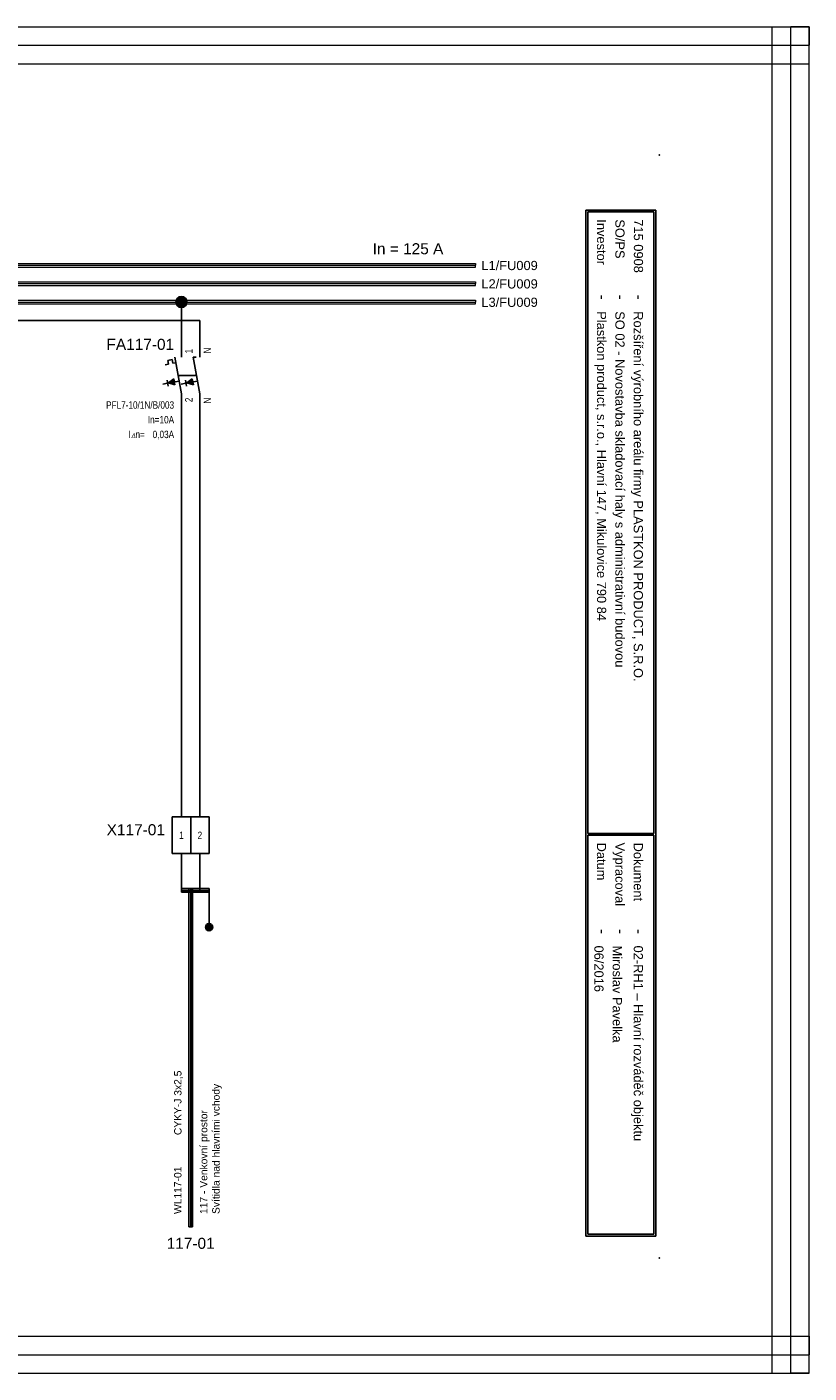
# Model space of a CAD drawing. Extents: x -721 to 7843, y 2912 to 4139.
# Tile 24 of 32: x 5398 to 5611, y 3359 to 3725. Entities that reach past the tile are written whole.
import ezdxf
from ezdxf.enums import TextEntityAlignment as Align

# ---------------------------------------------------------------- set-up
doc = ezdxf.new("R2010")
doc.units = 0
doc.header["$MEASUREMENT"] = 0
for name, color, linetype in [('1-KRESBA', 7, 'Continuous'), ('__Bílá', 7, 'Continuous'), ('__Oranžová', 30, 'Continuous'), ('__Rudá 010', 10, 'Continuous'), ('__Vínová 220', 220, 'Continuous'), ('__Černá 250', 7, 'Continuous')]:
    doc.layers.add(name, color=color, linetype=linetype)
doc.styles.add('Arial', font='arial.ttf')
doc.styles.add('GENERATED_STYLE_1', font='arial.ttf')
doc.styles.add('GREEKC', font='greekc', dxfattribs={"width": 0.8, "height": 1.3})

# ---------------------------------------------------------------- blocks, each defined once
blk = doc.blocks.new('BLK_Razítko_malé_pro_rozváděče')
at = {"layer": '__Bílá'}
for p, q in [((15, -1), (15, -20)), ((15, -1), (294, -1)), ((15.5, -1.5), (15.5, -19.5)), ((15.5, -1.5), (184.5, -1.5)), ((184.5, -1.5), (184.5, -19.5)), ((185, -1.5), (185, -19.5)), ((185, -1.5), (293.5, -1.5)), ((293.5, -19.5), (293.5, -1.5)), ((294, -20), (294, -1)), ((15, -20), (294, -20)), ((15.5, -19.5), (184.5, -19.5)), ((185, -19.5), (293.5, -19.5)), ((15, -405), (15, -419)), ((15, -405), (294, -405)), ((15.5, -405.5), (15.5, -418.5)), ((15.5, -405.5), (194.5, -405.5)), ((194.5, -405.5), (194.5, -418.5)), ((195, -405.5), (195, -418.5)), ((195, -405.5), (293.5, -405.5)), ((293.5, -405.5), (293.5, -418.5)), ((294, -405), (294, -419)), ((15, -419), (294, -419)), ((15.5, -418.5), (194.5, -418.5)), ((195, -418.5), (293.5, -418.5))]:
    blk.add_line(p, q, dxfattribs=at)
for p in [(0, 0), (300, 0), (0, -420), (300, -420)]:
    blk.add_point(p, dxfattribs=at)
at = {"layer": '__Bílá', "style": 'Arial'}
for s, height, p in [('-', 3, (38, -7)), ('Dokument', 2.5, (187, -7)), ('-', 3, (210.5, -7)), ('SO/PS', 2.5, (17.5, -12)), ('-', 3, (38, -12)), ('Vypracoval', 2.5, (187, -12)), ('-', 3, (210.5, -12)), ('Investor', 2.5, (17.5, -17)), ('Datum', 2.5, (187, -17)), ('-', 3, (38, -17)), ('-', 3, (210.5, -17)), ('PVLK PROJECT s.r.o. , Langrova 195/33,  787 01 Šumperk', 2.5, (17.5, -411)), ('Copyright © 2012 PVLK', 2.5, (197, -411)), ('Telefon: 773 836 685, mobil: 777 848 204, e-mail: %%Upavelka@pvlk.cz', 2.5, (17.5, -416)), ('Číslo dokumentu .....', 2.5, (197, -416))]:
    blk.add_text(s, height=height, dxfattribs=at).set_placement(p)
at = {"layer": '__Vínová 220', "char_height": 2.5, "attachment_point": 7, "style": 'Arial'}
for s, insert in [('715 0908', (17.5, -7)), ('Rozšíření výrobního areálu firmy PLASTKON PRODUCT, S.R.O.', (42.5, -7.75)), ('02-RH1 – Hlavní rozváděč objektu', (215, -7.75)), ('SO 02 - Novostavba skladovací haly s administrativní budovou', (42.5, -12.75)), ('Miroslav Pavelka', (215, -12.75)), ('Plastkon product, s.r.o., Hlavní 147, Mikulovice 790 84', (42.5, -17.75)), ('06/2016', (215, -17.75))]:
    blk.add_mtext(s, dxfattribs=dict(at, insert=insert))
at = {"layer": '__Vínová 220', "style": 'Arial'}
blk.add_attdef('ČÍSLO', text='', height=4, dxfattribs=at).set_placement((290, -416), align=Align.RIGHT)
blk = doc.blocks.new('V0109A02')
for p, q in [((0, 0), (0, 10)), ((5, 10), (0, 10)), ((5, 0), (5, 10)), ((10, 10), (5, 10)), ((10, 0), (10, 10)), ((5, 0), (0, 0)), ((10, 0), (5, 0))]:
    blk.add_line(p, q)
at = {"style": 'Arial'}
blk.add_attdef('POPIS', text='', height=3, dxfattribs=at).set_placement((-2, 5), align=Align.RIGHT)
at = {"style": 'Arial', "width": 0.8}
for tag, p in [('S1', (2.5, 5)), ('S2', (7.5, 5))]:
    blk.add_attdef(tag, text='', height=2, dxfattribs=at).set_placement(p, align=Align.MIDDLE)
blk = doc.blocks.new('V0085A01')
h = blk.add_hatch(color=256)
edge = h.paths.add_edge_path()
edge.add_arc((0, 0), 1, 0, 360)
blk.add_circle((0, 0), 1)
blk = doc.blocks.new('FEVA0910')
h = blk.add_hatch(color=256)
h.paths.add_polyline_path([(-1.92, -1.71), (-2.06, -0.92), (-3.5, -2)])
h.paths.add_polyline_path([(-3.5, -2), (-1.77, -2.5), (-1.92, -1.71)])
h = blk.add_hatch(color=256)
h.paths.add_polyline_path([(2.94, -0.92), (1.5, -2), (3.08, -1.71)])
h.paths.add_polyline_path([(3.08, -1.71), (1.5, -2), (3.23, -2.5)])
for p, q in [((0, 5), (0, 10)), ((5, 5), (5, 10)), ((-3.75, 4.14), (-2.56, 4.35)), ((-3.75, 4.14), (-3.57, 3.12)), ((-2.56, 4.35), (-2.38, 3.34)), ((-1.82, 5), (0, -5)), ((3.18, 5), (5, -5)), ((3.18, 5), (4, 5)), ((-4.45, 2.96), (-3.57, 3.12)), ((-2.38, 3.34), (-1.54, 3.49)), ((-0.91, 0), (4.09, 0)), ((-3.79, -2.07), (-5.07, -2.29)), ((-3.93, -1.27), (-3.65, -2.86)), ((-3.5, -2), (-2.06, -0.92)), ((-3.5, -2), (-0.64, -1.48)), ((-3.5, -2), (-1.77, -2.5)), ((-2.06, -0.92), (-1.77, -2.5)), ((1.21, -2.07), (-0.07, -2.29)), ((1.07, -1.27), (1.35, -2.86)), ((1.5, -2), (2.94, -0.92)), ((1.5, -2), (4.36, -1.48)), ((1.5, -2), (3.23, -2.5)), ((2.94, -0.92), (3.23, -2.5)), ((0, -5), (0, -10)), ((5, -5), (5, -10))]:
    blk.add_line(p, q)
at = {"style": 'Arial', "width": 0.8}
for s, p in [('I', (-14.5, -17)), ('n=', (-12.5, -17))]:
    blk.add_text(s, height=2, dxfattribs=at).set_placement(p)
at = {"style": 'GREEKC', "oblique": 10, "width": 0.8}
blk.add_text('D', height=1.3, dxfattribs=at).set_placement((-13.68, -17))
at = {"style": 'Arial'}
blk.add_attdef('POPIS', text='', height=3, dxfattribs=at).set_placement((-2, 7), align=Align.RIGHT)
at = {"style": 'Arial', "width": 0.8}
for tag, p in [('NO1', (3, 6)), ('NO2', (8, 6))]:
    blk.add_attdef(tag, p, '', height=2, rotation=90, dxfattribs=at)
for tag, p in [('TYP', (-2, -9)), ('PROUD', (-2, -13)), ('REZID', (-2, -17)), ('DOPLŇ1', (-2, -21)), ('DOPLŇ2', (-2, -25))]:
    blk.add_attdef(tag, text='', height=2, dxfattribs=at).set_placement(p, align=Align.RIGHT)
for tag, p in [('CO1', (3, -6)), ('CO2', (8, -6))]:
    blk.add_attdef(tag, text='', height=2, rotation=90, dxfattribs=at).set_placement(p, align=Align.RIGHT)
blk = doc.blocks.new('L0001A02')
at = {"linetype": 'Continuous'}
h = blk.add_hatch(color=256, dxfattribs=at)
edge = h.paths.add_edge_path()
edge.add_arc((0, 0), 1.5, 0, 360)
blk.add_circle((0, 0), 1.5)

msp = doc.modelspace()

# ---------------------------------------------------------------- linework, layer by layer
at = {"layer": '1-KRESBA'}
for p, q in [((5440, 3640), (5440, 3650)), ((5185, 3645), (5445, 3645)), ((5445, 3640), (5445, 3645)), ((5440, 3510), (5440, 3620)), ((5445, 3620), (5445, 3510)), ((5440, 3500), (5440, 3490)), ((5445, 3500), (5445, 3490)), ((5440, 3490.5), (5440, 3490)), ((5440, 3490.5), (5447.5, 3490.5)), ((5440, 3489.5), (5440, 3490)), ((5440, 3490), (5447.5, 3490)), ((5440, 3489.5), (5447.5, 3489.5)), ((5442, 3398.53), (5442, 3490.5)), ((5442, 3490.5), (5442.5, 3490.5)), ((5442.5, 3398.53), (5442.5, 3490.5)), ((5443, 3490.5), (5442.5, 3490.5)), ((5443, 3398.53), (5443, 3490.5)), ((5447.5, 3490.5), (5447.5, 3490)), ((5447.5, 3490), (5447.5, 3480)), ((5447.5, 3489.5), (5447.5, 3490)), ((5442, 3398.53), (5442.5, 3398.53)), ((5443, 3398.53), (5442.5, 3398.53))]:
    msp.add_line(p, q, dxfattribs=at)
at = {"layer": '__Oranžová', "lineweight": 0}
for p, q in [((5180, 3660.5), (5520, 3660.5)), ((5180, 3660), (5520, 3660)), ((5180, 3659.5), (5520, 3659.5)), ((5520, 3660.5), (5520, 3660)), ((5520, 3659.5), (5520, 3660)), ((5180, 3655.5), (5520, 3655.5)), ((5180, 3655), (5520, 3655)), ((5180, 3654.5), (5520, 3654.5)), ((5520, 3655.5), (5520, 3655)), ((5520, 3654.5), (5520, 3655)), ((5180, 3650.5), (5520, 3650.5)), ((5180, 3650), (5520, 3650)), ((5520, 3650.5), (5520, 3650)), ((5520, 3649.5), (5520, 3650)), ((5180, 3649.5), (5520, 3649.5))]:
    msp.add_line(p, q, dxfattribs=at)
at = {"layer": '__Vínová 220', "lineweight": 0}
for p, q in [((5114.29, 3724.82), (5610.69, 3724.82)), ((5600.69, 3358.74), (5600.69, 3724.82)), ((5600.69, 3724.82), (5605.69, 3724.82)), ((5605.69, 3358.74), (5605.69, 3724.82)), ((5610.69, 3724.82), (5605.69, 3724.82)), ((5610.69, 3724.82), (5610.69, 3719.82)), ((5610.69, 3358.74), (5610.69, 3724.82)), ((5114.29, 3719.82), (5610.69, 3719.82)), ((5610.69, 3714.82), (5610.69, 3719.82)), ((5114.29, 3714.82), (5610.69, 3714.82)), ((5114.29, 3368.74), (5610.69, 3368.74)), ((5610.69, 3368.74), (5610.69, 3363.74)), ((5114.29, 3363.74), (5610.69, 3363.74)), ((5610.69, 3358.74), (5610.69, 3363.74)), ((5114.29, 3358.74), (5610.69, 3358.74)), ((5600.69, 3358.74), (5605.69, 3358.74)), ((5610.69, 3358.74), (5605.69, 3358.74))]:
    msp.add_line(p, q, dxfattribs=at)

# ---------------------------------------------------------------- block references
at = {"color": 250, "linetype": 'Continuous'}
msp.add_blockref('V0085A01', (5447.5, 3480), dxfattribs=at)
at = {"layer": '1-KRESBA', "rotation": 270}
msp.add_blockref('BLK_Razítko_malé_pro_rozváděče', (5570, 3690), dxfattribs=at).add_auto_attribs({'ČÍSLO': '21.12'})
at = {"layer": '1-KRESBA'}
msp.add_blockref('L0001A02', (5440, 3650), dxfattribs=at)
at = {"layer": '__Černá 250'}
for name, p, values in [('FEVA0910', (5440, 3630), {'POPIS': 'FA117-01', 'TYP': 'PFL7-10/1N/B/003', 'PROUD': 'In=10A', 'REZID': '0,03A', 'CO1': '2', 'NO1': '1', 'CO2': 'N', 'NO2': 'N'}), ('V0109A02', (5437.5, 3500), {'POPIS': 'X117-01', 'S1': '1', 'S2': '2'})]:
    msp.add_blockref(name, p, dxfattribs=at).add_auto_attribs(values)

# ---------------------------------------------------------------- texts
at = {"layer": '1-KRESBA', "color": 4, "linetype": 'Continuous', "style": 'Arial'}
msp.add_text('In = 125 A', height=3, dxfattribs=at).set_placement((5492, 3663))
at = {"layer": '__Oranžová', "lineweight": 0, "style": 'Arial'}
for s, p in [('L1/FU009', (5521.57, 3658.69)), ('L2/FU009', (5521.57, 3653.69)), ('L3/FU009', (5521.57, 3648.69))]:
    msp.add_text(s, height=2.5, dxfattribs=at).set_placement(p)
at = {"layer": '__Rudá 010', "style": 'Arial'}
for s, p in [('CYKY-J 3x2,5', (5440, 3423.45)), ('WL117-01', (5440, 3402))]:
    msp.add_text(s, height=2, rotation=90, dxfattribs=at).set_placement(p)
at = {"layer": '__Rudá 010', "style": 'GENERATED_STYLE_1'}
msp.add_text('117-01', height=3, dxfattribs=at).set_placement((5442.5, 3392.53), align=Align.CENTER)
at = {"layer": '__Rudá 010', "insert": (5445.03, 3402), "char_height": 2, "width": 62.8406, "attachment_point": 1, "rotation": 90, "style": 'Arial'}
msp.add_mtext('117 - Venkovní prostor\\PSvítidla nad hlavními vchody', dxfattribs=at)

doc.saveas('drawing.dxf')
